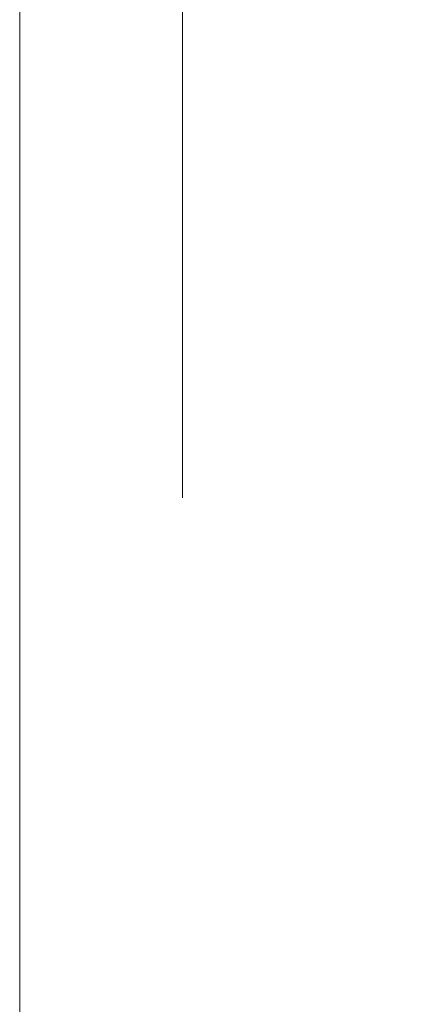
# Model space of a CAD drawing. Header units: millimetres. Extents: x 213386 to 506888, y 183055 to 450952.
# Tile 23 of 256: x 373037 to 373049, y 287711 to 287741. Entities that reach past the tile are written whole.
import ezdxf

# ---------------------------------------------------------------- set-up
doc = ezdxf.new("R2010")
doc.units = ezdxf.units.MM
doc.linetypes.add('ČÁRKOVANÁ', pattern=[19.049999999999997, 12.7, -6.35])
doc.layers.add('FASÁDA DETAILNÍ', color=255, linetype='Continuous', lineweight=0)

msp = doc.modelspace()

# ---------------------------------------------------------------- linework, layer by layer
at = {"layer": 'FASÁDA DETAILNÍ'}
msp.add_lwpolyline([(399616.6382373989, 284292.1544280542), (373036.6382373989, 284292.1544280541), (373036.6382373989, 307972.1544280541), (399616.6382373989, 307972.1544280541)], close=True, dxfattribs=at)
at = {"layer": 'FASÁDA DETAILNÍ', "linetype": 'ČÁRKOVANÁ', "ltscale": 5}
msp.add_lwpolyline([(399611.6382373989, 284297.1544280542), (373041.6382373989, 284297.1544280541), (373041.6382373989, 307967.1544280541), (399611.6382373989, 307967.1544280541)], close=True, dxfattribs=at)

doc.saveas('drawing.dxf')
